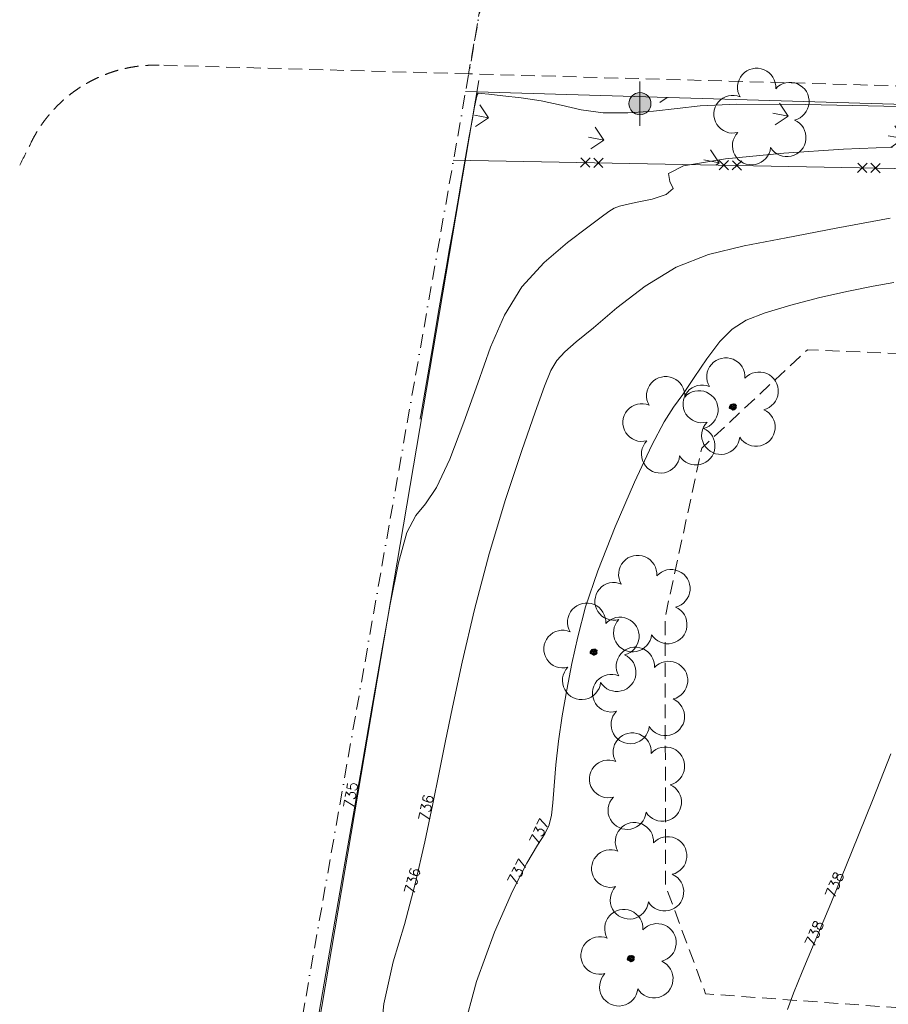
# Model space of a CAD drawing. Header units: millimetres. Extents: x -126299 to 152398, y -145950 to 133061.
# Tile 2 of 12: x -63412 to -32067, y -22761 to 12764. Entities that reach past the tile are written whole.
import ezdxf

# ---------------------------------------------------------------- set-up
doc = ezdxf.new("R2010")
doc.units = ezdxf.units.MM
for name, pattern in [('IMPORT-BORDER _2_', [1750, 500, -250, 500, -250, 0, -250]), ('IMPORT-HIDDENX2 _2_', [750, 500, -250]), ('IMPORT-IB EP 00 - 04$0$DIVIDE', [1250, 500, -250, 0, -250, 0, -250])]:
    doc.linetypes.add(name, pattern=pattern)
for name, color, linetype, lineweight in [('ALAM', 252, 'Continuous', 9), ('arv_grande', 7, 'Continuous', 9), ('ARV_NEW', 8, 'Continuous', 9), ('CN-1', 252, 'Continuous', 9), ('CN-5', 1, 'Continuous', 9), ('entorno_dwg', 8, 'Continuous', 9), ('GRADE', 2, 'Continuous', 9), ('GUIA', 1, 'IMPORT-HIDDENX2 _2_', 9), ('HACH_GRAMA', 96, 'Continuous', 9), ('IB EP 00 - 04$0$A-PERIMETRO CONSOLIDADO_500', 22, 'IMPORT-IB EP 00 - 04$0$DIVIDE', 211), ('luminaria', 7, 'Continuous', 9), ('MURETA', 2, 'Continuous', 9), ('Rasc_Muro', 3, 'Continuous', 9)]:
    doc.layers.add(name, color=color, linetype=linetype, lineweight=lineweight)
doc.styles.add('simplex', font='simplex_.ttf', dxfattribs={"height": 375})

# ---------------------------------------------------------------- blocks, each defined once
blk = doc.blocks.new('entorno_dwg_luminaria-3961960-IMPLANTAÇÃO')
at = {"layer": 'luminaria'}
blk.add_hatch(color=8, dxfattribs=at).paths.add_polyline_path([(-304, -260), (-254, -309), (-196, -348), (-133, -377), (-65, -395), (4, -400), (74, -393), (141, -374), (204, -344), (261, -303), (309, -253), (349, -196), (378, -132), (395, -65), (400, 5), (393, 75), (374, 142), (344, 205), (302, 262), (252, 311), (194, 350), (131, 378), (63, 395), (-6, 400), (-75, 393), (-142, 374), (-205, 344), (-261, 303), (-310, 253), (-349, 196), (-378, 132), (-395, 65), (-400, -5), (-393, -74), (-374, -141), (-344, -204)], flags=0)
at = {"layer": 'luminaria', "color": 8}
blk.add_line((607, 525), (-606, -521), dxfattribs=at)
blk.add_circle((0, 0), 400, dxfattribs=at)
blk = doc.blocks.new('entorno_dwg_arvg-3961961-IMPLANTAÇÃO')
at = {"layer": 'arv_grande', "color": 8, "flags": 128}
for points in [[(-104, 50), (-99, 44), (-104, 40), (-115, 44), (-117, 52)], [(-107, 54), (-115, 56), (-115, 62), (-106, 66), (-98, 61)], [(-105, 68), (-112, 71), (-113, 77), (-103, 81), (-96, 76)], [(-99, 36), (-95, 29), (-99, 26), (-110, 29), (-112, 37)], [(-94, 14), (-102, 16), (-102, 22), (-93, 27), (-86, 22)], [(-97, 58), (-98, 64), (-88, 68), (-81, 63), (-90, 56)], [(-87, 70), (-95, 73), (-95, 79), (-86, 83), (-78, 78)], [(-82, 37), (-78, 31), (-82, 27), (-93, 31), (-95, 39)], [(-85, 41), (-93, 43), (-93, 49), (-84, 54), (-77, 49)], [(-77, 81), (-84, 84), (-85, 90), (-75, 94), (-68, 89)], [(-75, 14), (-83, 17), (-83, 23), (-74, 27), (-66, 22)], [(-65, 66), (-61, 60), (-65, 56), (-76, 60), (-78, 68)], [(-68, 70), (-76, 72), (-76, 78), (-67, 83), (-60, 78)], [(-76, 45), (-76, 51), (-67, 56), (-59, 51), (-68, 43)], [(-62, 37), (-58, 30), (-62, 27), (-73, 31), (-75, 38)], [(-53, 93), (-49, 87), (-53, 83), (-64, 87), (-66, 95)], [(-56, 97), (-64, 100), (-64, 105), (-55, 110), (-48, 105)], [(-55, 14), (-63, 17), (-63, 23), (-54, 27), (-47, 22)], [(-59, 74), (-59, 80), (-50, 85), (-42, 80), (-51, 72)], [(-46, 54), (-42, 47), (-46, 44), (-57, 48), (-59, 56)], [(-49, 57), (-57, 60), (-57, 66), (-48, 70), (-41, 65)], [(-47, 101), (-47, 107), (-38, 112), (-30, 107), (-39, 99)], [(-30, 82), (-34, 77), (-41, 80), (-43, 90), (-36, 94)], [(-40, 62), (-40, 68), (-31, 72), (-23, 67), (-32, 59)], [(-18, 89), (-22, 84), (-28, 87), (-31, 97), (-24, 101)], [(-28, 86), (-30, 93), (-24, 95), (-14, 88), (-16, 80)], [(-13, 103), (-18, 98), (-24, 100), (-26, 111), (-19, 114)], [(-6, 55), (-10, 50), (-16, 53), (-19, 63), (-12, 67)], [(-16, 93), (-18, 100), (-12, 102), (-2, 95), (-3, 88)], [(-18, 79), (-12, 81), (-3, 74), (-4, 66), (-17, 72)], [(-12, 106), (-13, 113), (-7, 115), (2, 108), (1, 101)], [(-6, 86), (0, 88), (9, 81), (8, 73), (-4, 79)], [(-4, 59), (-6, 66), (0, 68), (10, 61), (9, 54)], [(-1, 99), (4, 101), (14, 94), (13, 87), (0, 92)], [(18, 102), (13, 97), (7, 100), (5, 110), (12, 114)], [(6, 52), (12, 54), (22, 47), (21, 39), (8, 45)], [(20, 65), (15, 60), (9, 63), (7, 73), (14, 77)], [(26, 77), (21, 72), (15, 75), (13, 85), (20, 89)], [(19, 106), (18, 113), (24, 115), (33, 108), (32, 101)], [(21, 69), (20, 76), (25, 78), (35, 71), (34, 63)], [(40, 75), (27, 81), (26, 88), (31, 90), (41, 83)], [(29, 99), (35, 101), (45, 94), (44, 86), (31, 92)], [(31, 62), (37, 64), (47, 57), (46, 49), (33, 55)], [(37, 74), (43, 75), (53, 69), (52, 61), (39, 67)], [(54, 77), (50, 72), (44, 75), (41, 86), (48, 89)], [(56, 81), (54, 88), (60, 90), (70, 83), (69, 76)], [(66, 74), (72, 76), (81, 69), (80, 62), (68, 67)], [(79, 30), (73, 26), (67, 30), (68, 40), (75, 42)], [(75, 14), (68, 17), (67, 22), (76, 27), (84, 22)], [(79, 3), (84, -1), (83, -11), (75, -12), (73, 0)], [(80, 14), (86, 17), (91, 13), (90, 3), (82, 2)], [(92, 44), (87, 40), (81, 44), (81, 54), (89, 56)], [(81, 33), (81, 40), (88, 40), (96, 32), (93, 25)], [(90, 24), (96, 25), (104, 17), (101, 10), (90, 17)], [(95, 47), (95, 54), (101, 55), (109, 46), (107, 40)], [(104, -9), (96, -7), (96, -1), (105, 3), (112, -1)], [(111, 11), (105, 7), (100, 11), (100, 21), (108, 23)], [(104, 38), (110, 39), (118, 31), (115, 24), (103, 31)], [(113, 14), (114, 21), (120, 22), (128, 14), (125, 7)], [(122, 6), (128, 6), (137, -2), (134, -9), (122, -1)], [(-79, -32), (-85, -35), (-95, -30), (-96, -22), (-82, -25)], [(-77, -69), (-82, -72), (-93, -67), (-93, -59), (-80, -62)], [(-68, -38), (-65, -45), (-71, -47), (-81, -42), (-82, -34)], [(-64, -53), (-69, -56), (-80, -50), (-80, -43), (-67, -46)], [(-66, -75), (-63, -82), (-68, -84), (-79, -79), (-79, -71)], [(-58, -18), (-63, -21), (-74, -16), (-74, -8), (-61, -11)], [(-68, -34), (-64, -28), (-58, -30), (-54, -40), (-60, -45)], [(-53, -58), (-50, -65), (-55, -68), (-66, -63), (-66, -55)], [(-65, -71), (-62, -65), (-56, -67), (-52, -77), (-57, -81)], [(-47, -24), (-44, -31), (-49, -34), (-60, -28), (-60, -21)], [(-44, -93), (-49, -95), (-59, -90), (-60, -82), (-47, -86)], [(-52, -54), (-49, -48), (-42, -50), (-38, -60), (-44, -65)], [(-32, -76), (-37, -79), (-47, -74), (-48, -66), (-35, -69)], [(-46, -20), (-43, -14), (-36, -16), (-32, -26), (-38, -31)], [(-33, -98), (-30, -105), (-35, -108), (-45, -102), (-46, -95)], [(-28, -48), (-33, -50), (-43, -45), (-44, -37), (-31, -41)], [(-21, -82), (-18, -89), (-23, -92), (-33, -86), (-34, -79)], [(-32, -94), (-28, -88), (-22, -90), (-18, -100), (-24, -105)], [(-17, -53), (-14, -60), (-19, -63), (-29, -58), (-30, -50)], [(-7, -107), (-12, -110), (-23, -104), (-23, -97), (-10, -100)], [(-20, -78), (-17, -72), (-10, -74), (-6, -84), (-12, -89)], [(-16, -49), (-13, -43), (-6, -45), (-2, -55), (-8, -60)], [(2, -71), (-3, -74), (-14, -69), (-14, -61), (-1, -65)], [(4, -112), (7, -119), (2, -122), (-9, -117), (-9, -109)], [(13, -77), (16, -84), (11, -87), (0, -81), (0, -74)], [(21, -108), (16, -111), (5, -105), (5, -98), (18, -101)], [(5, -108), (8, -103), (14, -105), (19, -115), (13, -119)], [(27, -69), (22, -71), (11, -66), (11, -58), (24, -62)], [(14, -73), (17, -67), (23, -69), (28, -79), (22, -84)], [(19, -110), (32, -113), (35, -120), (30, -123), (19, -118)], [(38, -101), (32, -104), (22, -98), (21, -91), (35, -94)], [(38, -74), (41, -81), (36, -84), (25, -79), (25, -71)], [(33, -109), (36, -104), (42, -106), (47, -116), (41, -120)], [(49, -107), (52, -113), (46, -116), (36, -111), (35, -103)], [(39, -70), (42, -64), (48, -66), (53, -76), (47, -81)], [(61, -88), (56, -91), (45, -86), (45, -78), (58, -81)], [(49, -102), (53, -97), (59, -99), (63, -109), (57, -113)], [(61, -16), (53, -14), (53, -8), (62, -3), (69, -8)], [(65, -27), (70, -31), (68, -41), (60, -42), (58, -30)], [(72, -94), (75, -101), (70, -104), (59, -98), (59, -90)], [(66, -17), (72, -13), (77, -18), (76, -27), (68, -29)], [(79, -44), (71, -41), (70, -35), (79, -31), (87, -36)], [(73, -90), (76, -84), (82, -86), (87, -96), (81, -101)], [(82, -54), (87, -59), (86, -69), (78, -70), (76, -58)], [(83, -44), (90, -41), (95, -45), (93, -55), (85, -56)], [(97, -42), (89, -39), (88, -33), (97, -29), (105, -33)], [(100, -52), (105, -57), (104, -66), (96, -68), (94, -56)], [(108, -20), (113, -25), (111, -34), (103, -36), (101, -23)], [(101, -42), (108, -39), (113, -43), (112, -53), (103, -54)], [(109, -10), (115, -7), (120, -11), (119, -21), (111, -22)], [(118, -43), (110, -41), (109, -35), (118, -30), (126, -35)], [(121, -54), (126, -58), (125, -68), (117, -69), (115, -57)], [(122, -44), (129, -40), (134, -45), (132, -55), (124, -56)]]:
    blk.add_lwpolyline(points, close=True, dxfattribs=at)
for points in [[(-1, -65), (4, -57), (3, -44), (-4, -29), (-4, -16), (-5, 0), (-13, 24), (-9, 33), (-17, 52), (-29, 58)], [(73, 15), (59, 15), (33, 3), (15, 1), (5, 6), (-4, 23), (-1, 33), (-10, 54)], [(10, -58), (11, -51), (9, -42), (4, -28), (5, -3), (16, -6), (39, -4), (64, 9), (77, 10)]]:
    blk.add_lwpolyline(points, dxfattribs=at)
blk = doc.blocks.new('entorno_dwg_ALAM-3961962-IMPLANTAÇÃO')
at = {"layer": 'ALAM', "color": 8}
for p, q in [((-405, -168), (-69, 168)), ((-405, 168), (-69, -168)), ((69, -168), (405, 168)), ((69, 168), (405, -168))]:
    blk.add_line(p, q, dxfattribs=at)
blk = doc.blocks.new('entorno_dwg_ARVNEW-V11-IMPLANTAÇÃO')
at = {"layer": 'ARV_NEW'}
for centre, radius, start, end in [((-649, 917), 680, 17.5721, 236.8947), ((653, 900), 690, 306.9168, 161.2588), ((-1056, -342), 690, 87.0027, 305.1191), ((1056, -342), 690, 234.9262, 89.0037), ((0, -1110), 690, 162.8296, 17.1298)]:
    blk.add_arc(centre, radius, start, end, dxfattribs=at)
blk = doc.blocks.new('entorno_dwg-3961954-IMPLANTAÇÃO')
at = {"layer": 'HACH_GRAMA'}
h = blk.add_hatch(dxfattribs=at)
h.set_pattern_fill('FP_3', color=8, style=0, pattern_type=2)
h.set_pattern_definition([(120, (-4548519.8, -10691411.2), (-2897.777, 776.457), [562.5, -3680.141]), (75, (-4548519.8, -10691411.2), (-2897.7775, 776.4571), [562.5, -2437.5]), (165, (-4548519.8, -10691411.2), (-776.4571, -2897.7775), [562.5, -2437.5])])
h.paths.add_polyline_path([(61348, -61493), (64577, -65171), (64783, -65337), (64996, -65493), (65216, -65639), (65443, -65775), (65676, -65900), (65914, -66014), (66158, -66116), (66406, -66207), (66658, -66287), (66913, -66354), (67172, -66409), (67445, -66454), (67695, -66484), (67958, -66503), (68223, -66509), (68487, -66503), (68750, -66485), (69013, -66454), (69274, -66411), (69532, -66356), (69788, -66289), (70044, -66209), (70288, -66120), (70532, -66018), (70771, -65904), (71004, -65780), (71231, -65645), (70654, -64719), (70619, -64735), (70581, -64742), (70542, -64738), (70506, -64725), (70474, -64703), (70449, -64674), (70433, -64639), (70425, -64601), (70428, -64563), (70440, -64526), (70461, -64494), (70490, -64468), (70524, -64450), (70562, -64442), (70601, -64444), (70638, -64456), (70670, -64476), (70697, -64504), (72404, -63279), (72533, -63161), (72653, -63034), (72765, -62900), (72867, -62758), (72959, -62609), (73040, -62454), (73110, -62294), (73170, -62130), (73217, -61961), (73253, -61790), (73277, -61617), (73288, -61443), (73288, -61268), (73276, -61094), (73251, -60921), (73214, -60750), (73166, -60582), (73106, -60417), (73035, -60258), (72953, -60103), (72861, -59955), (72758, -59813), (72646, -59679), (72525, -59553), (72162, -59011), (71790, -58476), (71408, -57948), (71016, -57427), (70550, -56833), (70204, -56406), (69784, -55908), (69355, -55417), (68917, -54934), (68470, -54459), (68015, -53992), (67551, -53534), (67079, -53085), (66598, -52644), (66110, -52212), (66085, -52235), (66056, -52251), (66024, -52261), (66012, -52298), (65992, -52330), (65964, -52356), (65930, -52374), (65893, -52383), (65855, -52383), (65818, -52373), (65785, -52353), (65758, -52326), (65738, -52293), (65728, -52257), (65727, -52218), (65736, -52181), (65754, -52148), (65780, -52119), (65812, -52099), (65849, -52087), (65858, -52055), (65875, -52026), (65897, -52001), (55675, -40301), (55657, -40314), (55637, -40325), (55629, -40361), (55612, -40394), (55588, -40421), (55557, -40442), (55523, -40455), (55486, -40460), (55450, -40455), (55415, -40441), (55385, -40419), (55362, -40391), (55346, -40358), (55338, -40322), (55340, -40285), (55350, -40249), (55369, -40218), (55395, -40191), (55427, -40172), (55436, -40135), (55454, -40100), (55481, -40072), (44000, -26068), (43976, -26085), (43949, -26096), (43920, -26102), (43902, -26134), (43877, -26161), (43846, -26181), (43810, -26193), (43773, -26196), (43736, -26189), (43703, -26174), (43674, -26151), (43651, -26121), (43637, -26086), (43631, -26050), (43635, -26013), (43648, -25978), (43669, -25947), (43696, -25922), (43730, -25905), (43766, -25897), (43784, -25864), (43810, -25837), (43109, -24983), (43073, -25042), (43027, -25095), (42973, -25139), (42912, -25172), (42832, -25197), (42777, -25205), (42707, -25204), (42639, -25191), (42574, -25165), (42514, -25130), (42462, -25084), (42418, -25030), (42383, -24965), (42362, -24903), (42351, -24834), (42352, -24764), (42365, -24697), (42390, -24633), (42425, -24573), (42469, -24521), (42522, -24477), (42582, -24443), (42646, -24420), (10382, 14867), (-4491, 33026), (-4520, 32961), (-4559, 32902), (-4609, 32851), (-4666, 32809), (-4730, 32779), (-4799, 32760), (-4869, 32753), (-4940, 32759), (-5008, 32778), (-5073, 32808), (-5130, 32849), (-5180, 32900), (-5220, 32958), (-5249, 33023), (-5266, 33092), (-5270, 33163), (-5262, 33233), (-5242, 33301), (-5210, 33365), (-5167, 33421), (-5115, 33470), (-5056, 33508), (-4990, 33535), (-4921, 33550), (-8432, 37838), (-10566, 36537), (4610, 18393), (4649, 18389), (4684, 18376), (4716, 18353), (4740, 18324), (4756, 18289), (4764, 18252), (4761, 18213), (19328, 798), (19360, 818), (19395, 830), (19432, 833), (19468, 827), (19502, 812), (19531, 789), (19554, 759), (19569, 725), (19575, 688), (19571, 651), (19559, 616), (19538, 586), (19511, 561), (19478, 543), (19442, 534), (19405, 535), (19369, 544), (19337, 562), (19309, 587), (14530, -3397), (14551, -3430), (14563, -3467), (14565, -3506), (14556, -3544), (14539, -3578), (14513, -3607), (18020, -7677), (18035, -7609), (18062, -7544), (18099, -7486), (18146, -7434), (18201, -7392), (18263, -7360), (18329, -7339), (18398, -7330), (18468, -7333), (18536, -7347), (18600, -7374), (18659, -7411), (18710, -7458), (18753, -7513), (18785, -7574), (18806, -7641), (18816, -7710), (18813, -7779), (19414, -7221), (20050, -7906), (20082, -7883), (20119, -7869), (20158, -7866), (20197, -7872), (20232, -7888), (20262, -7913), (20285, -7945), (20299, -7982), (20302, -8021), (20296, -8060), (20280, -8095), (20255, -8125), (20223, -8148), (20186, -8162), (20147, -8165), (20108, -8159), (20073, -8143), (20043, -8118), (19358, -8754), (18682, -8028), (18635, -8064), (18583, -8093), (18527, -8114), (18469, -8126), (18410, -8129), (19088, -8916), (19125, -8916), (19160, -8925), (19192, -8943), (19219, -8967), (19240, -8998), (19252, -9032), (19256, -9068), (19251, -9105), (21064, -11209), (21088, -11181), (21118, -11160), (21152, -11146), (21189, -11142), (21226, -11146), (21260, -11159), (21290, -11180), (21314, -11208), (21331, -11241), (21339, -11277), (21338, -11314), (21328, -11350), (21309, -11382), (21284, -11408), (21252, -11428), (24564, -15270), (24606, -15264), (24649, -15269), (24690, -15284), (24725, -15308), (24753, -15341), (24772, -15380), (24781, -15422), (24779, -15465), (24767, -15506), (48963, -43583), (48995, -43563), (49030, -43550), (49068, -43547), (49105, -43554), (49139, -43569), (49169, -43593), (49191, -43623), (49206, -43658), (49211, -43695), (49207, -43733), (49193, -43768), (49171, -43799), (49143, -43823), (49109, -43839), (49072, -43847), (49034, -43845), (48998, -43833), (48966, -43813), (48940, -43786), (48922, -43753), (46899, -44562), (46909, -44598), (46909, -44635), (46900, -44671), (46883, -44703), (46858, -44731), (60437, -60440), (60950, -59990), (60929, -59959), (60917, -59924), (60913, -59887), (60919, -59850), (60933, -59816), (60955, -59786), (60984, -59763), (61018, -59748), (61055, -59741), (61092, -59744), (61127, -59755), (61159, -59775), (61184, -59802), (61202, -59835), (61212, -59871), (61212, -59908), (61203, -59944), (61186, -59977), (61161, -60005), (61952, -60924), (61329, -61471)], flags=0)
h.paths.add_polyline_path([(41803, -25171), (41779, -25142), (41763, -25109), (41756, -25072), (41758, -25034), (41770, -24999), (41789, -24967), (41817, -24941), (41849, -24923), (41885, -24913), (41923, -24913), (41959, -24922), (41992, -24939), (42020, -24965), (42040, -24996), (42052, -25031), (42056, -25068), (42049, -25105), (42560, -25259), (42135, -25488), (41977, -25194), (41942, -25208), (41905, -25212), (41868, -25207), (41833, -25193)], flags=0)
at = {"layer": 'CN-1', "color": 8, "flags": 128}
for points in [[(1505, 25593), (-1030, 28640), (-2649, 30509), (-3563, 31468), (-4178, 32030), (-4813, 32614), (-5464, 33269), (-6041, 33950), (-6482, 34621), (-6838, 35276), (-7185, 35918), (-7576, 36540), (-7957, 37089), (-8251, 37502), (-8406, 37734), (-8476, 37818), (-8543, 37804), (-8679, 37731), (-8924, 37593), (-9309, 37368), (-9850, 37046), (-10510, 36651), (-11234, 36214), (-11974, 35767), (-12698, 35330), (-13374, 34921), (-13995, 34546), (-14642, 34157), (-15416, 33689), (-16369, 33111), (-17340, 32522), (-18117, 32051), (-18546, 31790), (-18704, 31695), (-18726, 31681)], [(-37161, 17665), (-35501, 18834), (-34137, 19564), (-32851, 20150), (-31488, 20821), (-30125, 21547), (-28899, 22227), (-27887, 22800), (-26927, 23347), (-25800, 23982), (-24340, 24787), (-22616, 25698), (-20752, 26618), (-18883, 27458), (-17174, 28170), (-15803, 28718), (-14886, 29078), (-14306, 29277), (-13888, 29352), (-13466, 29339), (-12918, 29260), (-12130, 29131), (-11038, 28959), (-9776, 28701), (-8526, 28307), (-7414, 27731), (-6333, 26964), (-5121, 26004), (-3672, 24866), (-2118, 23639)], [(-34401, 16004), (-32693, 16835), (-30930, 17512), (-29389, 17995), (-28279, 18266), (-27543, 18395), (-27060, 18469), (-26710, 18568), (-26398, 18731), (-26031, 18988), (-25536, 19356), (-24921, 19806), (-24214, 20296), (-23439, 20791), (-22622, 21282), (-21782, 21765), (-20917, 22241), (-19917, 22731), (-18644, 23256), (-17042, 23821), (-15365, 24351), (-13944, 24755), (-13012, 24970), (-12397, 25059), (-11828, 25114), (-11102, 25206), (-10286, 25305), (-9516, 25358), (-8884, 25316), (-8305, 25142), (-7652, 24804), (-6838, 24290), (-5943, 23673), (-5090, 23048), (-4375, 22493), (-3793, 22018)], [(-26099, 7701), (-25512, 7924), (-24731, 8193), (-23660, 8548), (-22193, 9036), (-20308, 9674), (-18335, 10356), (-16691, 10948)]]:
    blk.add_lwpolyline(points, dxfattribs=at)
at = {"layer": 'CN-5', "color": 8, "flags": 128}
blk.add_lwpolyline([(-38592, 19582), (-35377, 21533), (-32223, 23444), (-29677, 24981), (-27674, 26189), (-25992, 27202), (-24464, 28117), (-23141, 28869), (-22124, 29354), (-21453, 29521), (-20904, 29534), (-20191, 29616), (-19106, 29929), (-17770, 30416), (-16380, 30964), (-15094, 31466), (-13892, 31848), (-12711, 32044), (-11521, 32017), (-10418, 31851), (-9529, 31661), (-8942, 31534), (-8593, 31458), (-8378, 31392), (-8200, 31298), (-7987, 31144), (-7675, 30901), (-7235, 30572), (-6779, 30297), (-6456, 30251), (-6332, 30506), (-6153, 30735), (-5584, 30507), (-4405, 29533), (-2869, 28078), (-1347, 26545), (-133, 25263)], dxfattribs=at)
at = {"layer": 'GRADE', "color": 8, "flags": 128}
blk.add_lwpolyline([(46725, -44575), (49026, -43655), (14380, -3451), (19389, 725), (-10881, 36912)], dxfattribs=at)
at = {"layer": 'GUIA', "color": 8}
blk.add_line((-8174, 38538), (-15259, 47165), dxfattribs=at)
at = {"layer": 'GUIA', "color": 8, "flags": 128}
for points in [[(73262, -58753), (66488, -51501), (52695, -35697), (44277, -25399), (10893, 15322), (-8174, 38538), (-1200, 42726)], [(9672, -51511), (2143, -44951), (-2865, -40730), (-6569, -38300), (-10650, -37077), (-14016, -36728), (-17765, -36922), (-14468, -31205), (-12767, -32303), (-7161, -34727), (-5626, -35026), (-5545, -33394), (-11044, -27938), (-30082, -6202), (-23691, -262), (-22261, 3173), (-27613, 10302), (-25621, 13947), (-18327, 20317), (-12846, 23324), (-7663, 22779), (-5412, 19961), (-20612, 6945), (1862, -19633)]]:
    blk.add_lwpolyline(points, dxfattribs=at)
at = {"layer": 'GUIA', "color": 8}
for centre, radius, start, end in [((-33679, 99066), 51966, 283.7978, 284.8051), ((-19123, 43992), 5000, 39.3953, 104.8051)]:
    blk.add_arc(centre, radius, start, end, dxfattribs=at)
at = {"layer": 'IB EP 00 - 04$0$A-PERIMETRO CONSOLIDADO_500', "color": 8, "linetype": 'IMPORT-BORDER _2_', "lineweight": 9}
blk.add_line((-81282, -5385), (36991, 65657), dxfattribs=at)
at = {"layer": 'MURETA', "color": 8, "flags": 128}
blk.add_lwpolyline([(65961, -52072), (55541, -40146), (43870, -25910), (10346, 14909), (-8732, 38203)], dxfattribs=at)
at = {"layer": 'Rasc_Muro', "color": 8}
blk.add_line((-80640, -6124), (-8106, 38101), dxfattribs=at)
at = {"rotation": 129.9121712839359}
for p in [(-7673, 33077), (-4464, 29242), (-1256, 25407)]:
    blk.add_blockref('entorno_dwg_ALAM-3961962-IMPLANTAÇÃO', p, dxfattribs=at)
for name, p in [('entorno_dwg_luminaria-3961960-IMPLANTAÇÃO', (-4927, 33166)), ('entorno_dwg_ARVNEW-V11-IMPLANTAÇÃO', (-2372, 29471)), ('entorno_dwg_ARVNEW-V11-IMPLANTAÇÃO', (-12922, 24651)), ('entorno_dwg_ARVNEW-V11-IMPLANTAÇÃO', (-10988, 23455)), ('entorno_dwg_arvg-3961961-IMPLANTAÇÃO', (-10988, 23455)), ('entorno_dwg_ARVNEW-V11-IMPLANTAÇÃO', (-20959, 21442)), ('entorno_dwg_ARVNEW-V11-IMPLANTAÇÃO', (-18451, 21181)), ('entorno_dwg_arvg-3961961-IMPLANTAÇÃO', (-20959, 21442)), ('entorno_dwg_ARVNEW-V11-IMPLANTAÇÃO', (-21009, 19073)), ('entorno_dwg_ARVNEW-V11-IMPLANTAÇÃO', (-23416, 17128)), ('entorno_dwg_ARVNEW-V11-IMPLANTAÇÃO', (-25805, 14947)), ('entorno_dwg_ARVNEW-V11-IMPLANTAÇÃO', (-28425, 13178)), ('entorno_dwg_arvg-3961961-IMPLANTAÇÃO', (-28425, 13178))]:
    blk.add_blockref(name, p)
at = {"layer": 'CN-1', "color": 2, "char_height": 375, "width": 1261.05, "attachment_point": 1, "line_spacing_factor": 1.125731, "style": 'simplex'}
for s, insert, rotation in [('736', (-29677, 22247), 29.5278), ('736', (-31997, 20920), 26.237), ('737', (-27648, 18726), 15.8191), ('737', (-29256, 18380), 13.7504), ('738', (-22108, 9395), 18.6892), ('738', (-23912, 8795), 18.3429)]:
    blk.add_mtext(s, dxfattribs=dict(at, insert=insert, rotation=rotation))
at = {"layer": 'CN-5', "insert": (-31118, 24582), "char_height": 375, "width": 1261.05, "attachment_point": 1, "rotation": 31.1378, "line_spacing_factor": 1.125731, "style": 'simplex'}
blk.add_mtext('735', dxfattribs=at)

msp = doc.modelspace()

# ---------------------------------------------------------------- block references
at = {"layer": 'entorno_dwg', "rotation": 48.99999999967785}
msp.add_blockref('entorno_dwg-3961954-IMPLANTAÇÃO', (-12768, -8305), dxfattribs=at)

doc.saveas('drawing.dxf')
